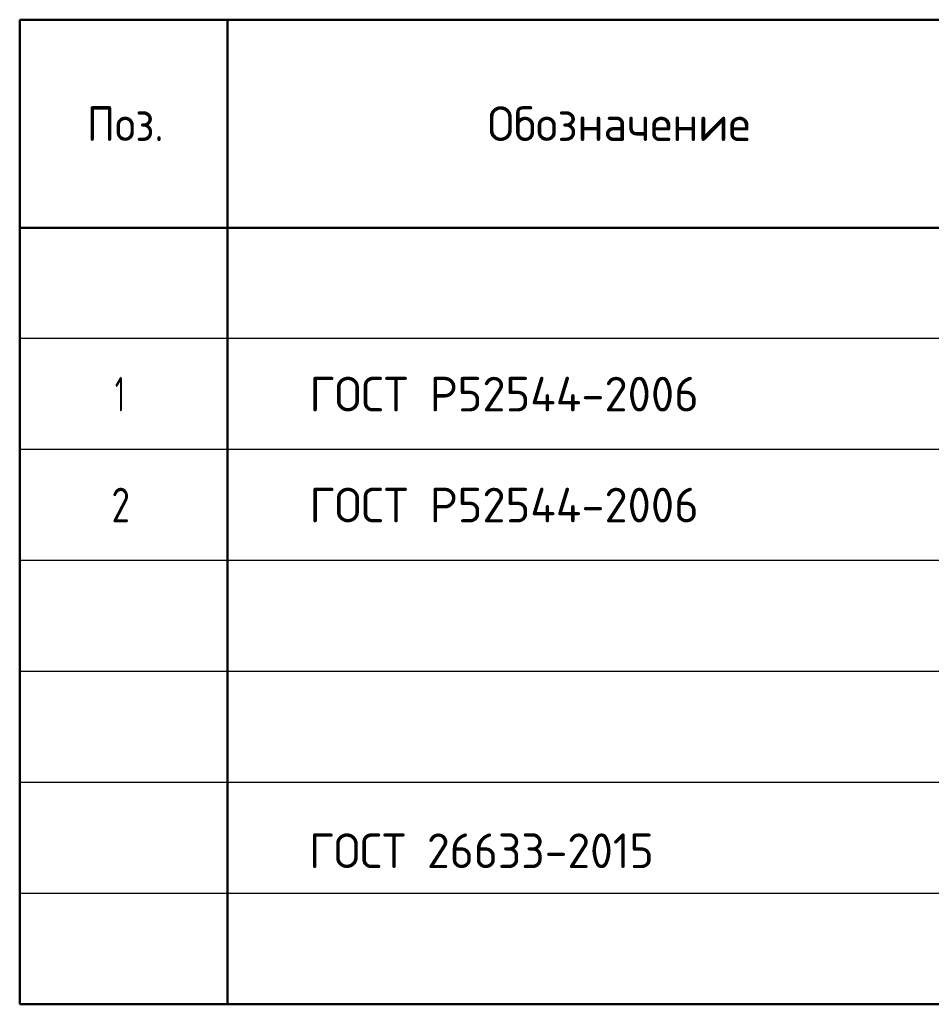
# Model space of a CAD drawing. Header units: millimetres. Extents: x 0 to 50400, y 0 to 35640.
# Tile 9 of 13: x 27600 to 35493, y 11027 to 19547. Entities that reach past the tile are written whole.
import ezdxf

# ---------------------------------------------------------------- set-up
doc = ezdxf.new("R2010")
doc.units = ezdxf.units.MM
doc.layers.add('Standard', color=7, linetype='Continuous', lineweight=25)
doc.styles.add('ISOCPEUR', font='txt')

msp = doc.modelspace()

# ---------------------------------------------------------------- linework, layer by layer
at = {"layer": 'Standard', "color": 7, "linetype": 'Continuous', "lineweight": 50, "transparency": 33554687}
for p, q in [((49800, 19546.8), (27600, 19546.8)), ((27600, 19546.8), (27600, 17746.8)), ((29400, 19546.8), (29400, 17746.8)), ((49800, 17746.8), (27600, 17746.8)), ((27600, 17746.8), (27600, 11026.8)), ((29400, 17746.8), (29400, 11026.8)), ((49800, 11026.8), (27600, 11026.8))]:
    msp.add_line(p, q, dxfattribs=at)
at = {"layer": 'Standard', "color": 7, "linetype": 'Continuous', "lineweight": -3, "transparency": 33554687}
for p, q in [((49800, 16786.8), (27600, 16786.8)), ((49800, 15826.8), (27600, 15826.8)), ((49800, 14866.8), (27600, 14866.8)), ((49800, 13906.8), (27600, 13906.8)), ((49800, 12946.8), (27600, 12946.8)), ((49800, 11986.8), (27600, 11986.8))]:
    msp.add_line(p, q, dxfattribs=at)

# ---------------------------------------------------------------- texts
at = {"layer": 'Standard', "color": 7, "linetype": 'Continuous', "lineweight": 25, "transparency": 33554687, "char_height": 300, "attachment_point": 7, "style": 'ISOCPEUR'}
for s, insert, width in [('\\W0.97;Обозначение', (31651.7, 18496.8), 2499.406), ('\\W0.92;Поз.', (28181, 18496.8), 872.983), ('\\W0.56;1', (28425, 16156.8), 233.345), ('\\W0.98;ГОСТ Р52544-2006', (30108, 16156.8), 3625.205), ('\\W0.78;2', (28395, 15196.8), 326.416), ('\\W0.98;ГОСТ Р52544-2006', (30108, 15196.8), 3625.205), ('\\W0.96;ГОСТ 26633-2015', (30105.8, 12205.5), 3262.345)]:
    msp.add_mtext(s, dxfattribs=dict(at, insert=insert, width=width))

doc.saveas('drawing.dxf')
